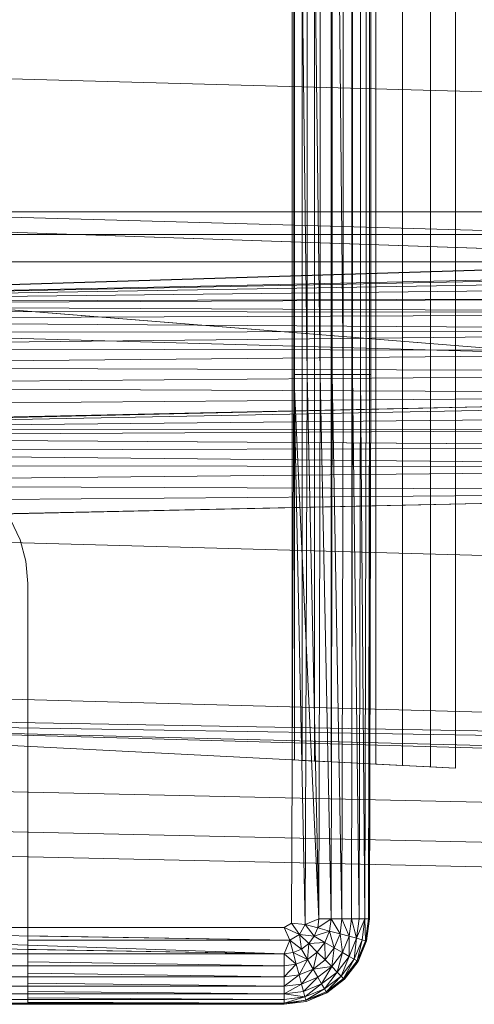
# Model space of a CAD drawing. Header units: metres. Extents: x 391.1 to 427.5, y 12.7 to 28.4.
# Tile 208 of 222: x 412.7519 to 412.8298, y 22.7928 to 22.9617. Entities that reach past the tile are written whole.
import ezdxf

# ---------------------------------------------------------------- set-up
doc = ezdxf.new("R2010")
doc.units = ezdxf.units.M
doc.layers.add('A-DETL-____-MBND', color=7, linetype='Continuous', lineweight=18)

# ---------------------------------------------------------------- blocks, each defined once
blk = doc.blocks.new('Family - Inodor PS-1-153609-01_ENLLUMENAT_PS1')
at = {"layer": 'A-DETL-____-MBND', "color": 253, "true_color": 0xaaaaaa}
for p, q in [((0.16489, 0.38826), (0.16489, 0.01465)), ((0.16489, 0.38826), (0.16489, 0.01465)), ((0.16598, 0.35993), (0.16598, 0.0412)), ((0.17052, 0.36017), (0.17052, 0.04097)), ((0.17536, 0.36041), (0.17536, 0.04072)), ((0.17966, 0.0405), (0.17966, 0.36063)), ((0.15161, 0.3592), (0.15161, 0.04193)), ((0.15205, 0.35923), (0.15205, 0.04191)), ((0.15334, 0.35929), (0.15334, 0.04184)), ((0.15546, 0.3594), (0.15546, 0.04173)), ((0.15833, 0.35955), (0.15833, 0.04159)), ((0.16187, 0.35973), (0.16188, 0.04141)), ((0.15191, 0.10805), (0.15191, 0.29485)), ((0.15191, 0.10805), (0.15191, 0.29485)), ((0.15191, 0.10805), (0.15191, 0.29485)), ((0.15191, 0.29485), (0.15419, 0.10805)), ((0.15419, 0.10805), (0.15191, 0.29485)), ((0.15419, 0.10805), (0.15419, 0.29485)), ((0.15419, 0.10805), (0.15419, 0.29485)), ((0.15419, 0.29485), (0.15641, 0.10805)), ((0.15419, 0.10805), (0.15419, 0.29485)), ((0.15641, 0.10805), (0.15419, 0.29485)), ((0.15641, 0.10805), (0.15641, 0.29485)), ((0.15641, 0.10805), (0.15641, 0.29485)), ((0.15641, 0.10805), (0.15641, 0.29485)), ((0.15849, 0.10805), (0.15849, 0.29485)), ((0.15849, 0.10805), (0.15849, 0.29485)), ((0.15849, 0.10805), (0.15849, 0.29485)), ((0.15849, 0.29485), (0.16037, 0.10805)), ((0.16037, 0.10805), (0.15849, 0.29485)), ((0.16037, 0.10805), (0.16037, 0.29485)), ((0.16037, 0.10805), (0.16037, 0.29485)), ((0.16037, 0.10805), (0.16037, 0.29485)), ((0.162, 0.10805), (0.162, 0.29485)), ((0.162, 0.10805), (0.162, 0.29485)), ((0.162, 0.10805), (0.162, 0.29485)), ((0.16332, 0.10805), (0.16332, 0.29485)), ((0.16332, 0.10805), (0.16332, 0.29485)), ((0.16332, 0.10805), (0.16332, 0.29485)), ((0.16429, 0.10805), (0.16429, 0.29485)), ((0.16429, 0.10805), (0.16429, 0.29485)), ((0.16429, 0.10805), (0.16429, 0.29485)), ((0.16489, 0.10805), (0.16489, 0.29485)), ((0.16489, 0.10805), (0.16489, 0.29485)), ((0.16489, 0.10805), (0.16489, 0.29485)), ((0.16509, 0.29485), (0.16509, 0.10805)), ((0.16509, 0.10805), (0.16509, 0.29485)), ((0.00127, 0.16159), (0.51095, 0.14752)), ((0.00127, 0.13782), (0.51095, 0.12375)), ((0.28176, 0.13594), (0.00186, 0.13594)), ((0.00186, 0.13594), (0.28176, 0.13594)), ((0.00186, 0.13594), (0.28176, 0.12632)), ((0.28176, 0.12632), (0.00186, 0.13594)), ((0.00186, 0.13594), (0.28176, 0.13594)), ((0.00186, 0.13594), (0.28176, 0.13594)), ((0.00187, 0.12032), (0.52327, 0.13646)), ((0.00187, 0.12032), (0.51154, 0.13594)), ((0.00187, 0.12032), (0.51154, 0.13594)), ((0.00186, 0.13205), (0.28176, 0.13205)), ((0.00186, 0.13205), (0.28176, 0.13205)), ((0.00186, 0.12737), (0.28175, 0.10471)), ((0.28175, 0.10471), (0.00186, 0.12737)), ((0.00186, 0.12737), (0.28176, 0.12737)), ((0.00186, 0.12737), (0.28176, 0.12737)), ((0.00187, 0.12032), (0.28176, 0.12632)), ((0.00187, 0.12032), (0.28176, 0.12632)), ((0.00187, 0.12032), (0.28176, 0.12632)), ((0.00187, 0.12032), (0.28176, 0.12632)), ((0.00187, 0.12032), (0.28176, 0.12601)), ((0.00187, 0.12032), (0.28176, 0.12601)), ((0.00187, 0.12032), (0.28176, 0.12503)), ((0.00187, 0.12032), (0.28176, 0.12503)), ((0.00187, 0.12032), (0.28176, 0.12343)), ((0.00187, 0.12032), (0.28176, 0.12343)), ((0.00187, 0.12), (0.28176, 0.12125)), ((0.00187, 0.12), (0.28176, 0.12125)), ((0.00187, 0.12032), (0.28176, 0.12125)), ((0.00187, 0.12032), (0.28176, 0.12125)), ((0.28176, 0.11858), (0.00187, 0.12)), ((0.28176, 0.11858), (0.00187, 0.12)), ((0.00187, 0.11902), (0.28176, 0.11858)), ((0.28176, 0.11858), (0.00187, 0.11902)), ((0.00187, 0.11742), (0.28176, 0.11858)), ((0.00187, 0.11742), (0.28176, 0.11858)), ((0.00127, 0.11707), (0.51095, 0.10299)), ((0.00187, 0.11742), (0.28176, 0.11547)), ((0.28176, 0.11547), (0.00187, 0.11742)), ((0.00187, 0.11257), (0.28176, 0.11547)), ((0.00187, 0.11257), (0.28176, 0.11547)), ((0.00187, 0.11525), (0.28176, 0.11547)), ((0.00187, 0.11525), (0.28176, 0.11547)), ((0.00187, 0.11257), (0.28176, 0.11204)), ((0.28176, 0.11204), (0.00187, 0.11257)), ((0.00187, 0.10947), (0.28176, 0.11204)), ((0.00187, 0.10947), (0.28176, 0.11204)), ((0.00187, 0.10947), (0.28176, 0.10839)), ((0.28176, 0.10839), (0.00187, 0.10947)), ((0.00187, 0.10604), (0.28176, 0.10839)), ((0.00187, 0.10604), (0.28176, 0.10839)), ((0.15151, 0.01391), (0.15191, 0.10805)), ((0.15151, 0.01391), (0.15191, 0.10805)), ((0.15151, 0.01391), (0.15191, 0.10805)), ((0.15191, 0.10805), (0.15621, 0.01465)), ((0.15191, 0.10805), (0.15386, 0.01368)), ((0.15386, 0.01368), (0.15191, 0.10805)), ((0.15191, 0.10805), (0.15419, 0.10805)), ((0.15191, 0.10805), (0.15419, 0.10805)), ((0.15386, 0.01368), (0.15419, 0.10805)), ((0.15386, 0.01368), (0.15419, 0.10805)), ((0.15419, 0.10805), (0.15621, 0.01465)), ((0.15419, 0.10805), (0.15621, 0.01465)), ((0.15621, 0.01465), (0.15419, 0.10805)), ((0.15419, 0.10805), (0.15641, 0.10805)), ((0.15419, 0.10805), (0.15641, 0.10805)), ((0.15621, 0.01465), (0.15641, 0.10805)), ((0.15621, 0.01465), (0.15641, 0.10805)), ((0.15621, 0.01465), (0.15641, 0.10805)), ((0.15641, 0.10805), (0.15829, 0.01465)), ((0.15829, 0.01465), (0.15641, 0.10805)), ((0.15641, 0.10805), (0.15849, 0.10805)), ((0.15641, 0.10805), (0.15849, 0.10805)), ((0.15829, 0.01465), (0.15849, 0.10805)), ((0.15829, 0.01465), (0.15849, 0.10805)), ((0.15829, 0.01465), (0.15849, 0.10805)), ((0.15849, 0.10805), (0.16017, 0.01465)), ((0.16017, 0.01465), (0.15849, 0.10805)), ((0.15849, 0.10805), (0.16037, 0.10805)), ((0.15849, 0.10805), (0.16037, 0.10805)), ((0.16017, 0.01465), (0.16037, 0.10805)), ((0.16017, 0.01465), (0.16037, 0.10805)), ((0.16017, 0.01465), (0.16037, 0.10805)), ((0.16037, 0.10805), (0.162, 0.10805)), ((0.16037, 0.10805), (0.162, 0.10805)), ((0.1618, 0.01465), (0.162, 0.10805)), ((0.1618, 0.01465), (0.162, 0.10805)), ((0.1618, 0.01465), (0.162, 0.10805)), ((0.162, 0.10805), (0.16332, 0.10805)), ((0.162, 0.10805), (0.16312, 0.01465)), ((0.16312, 0.01465), (0.162, 0.10805)), ((0.162, 0.10805), (0.16332, 0.10805)), ((0.162, 0.10805), (0.16332, 0.10805)), ((0.16312, 0.01465), (0.16332, 0.10805)), ((0.16312, 0.01465), (0.16332, 0.10805)), ((0.16312, 0.01465), (0.16332, 0.10805)), ((0.16332, 0.10805), (0.16429, 0.10805)), ((0.16332, 0.10805), (0.16409, 0.01465)), ((0.16409, 0.01465), (0.16332, 0.10805)), ((0.16332, 0.10805), (0.16429, 0.10805)), ((0.16332, 0.10805), (0.16429, 0.10805)), ((0.16409, 0.01465), (0.16429, 0.10805)), ((0.16409, 0.01465), (0.16429, 0.10805)), ((0.16409, 0.01465), (0.16429, 0.10805)), ((0.16429, 0.10805), (0.16489, 0.10805)), ((0.16429, 0.10805), (0.16489, 0.10805)), ((0.16429, 0.10805), (0.16489, 0.10805)), ((0.16469, 0.01465), (0.16489, 0.10805)), ((0.16469, 0.01465), (0.16489, 0.10805)), ((0.16469, 0.01465), (0.16489, 0.10805)), ((0.16509, 0.10805), (0.16489, 0.01465)), ((0.16489, 0.10805), (0.16509, 0.10805)), ((0.16489, 0.10805), (0.16509, 0.10805)), ((0.16489, 0.01465), (0.16509, 0.10805)), ((0.16489, 0.10805), (0.16509, 0.10805)), ((0.00187, 0.10604), (0.28176, 0.10461)), ((0.28176, 0.10461), (0.00187, 0.10604)), ((0.28176, 0.10461), (0.00127, 0.09848)), ((0.00187, 0.09861), (0.28176, 0.10461)), ((0.00187, 0.09861), (0.28176, 0.10461)), ((0.00187, 0.10238), (0.28176, 0.10461)), ((0.00187, 0.10238), (0.28176, 0.10461)), ((0.00192, 0.09837), (0.28175, 0.10471)), ((0.00192, 0.09837), (0.28175, 0.10471)), ((0.00192, 0.09837), (0.28181, 0.10371)), ((0.00192, 0.09837), (0.28181, 0.10371)), ((0.00192, 0.09837), (0.28181, 0.10126)), ((0.00192, 0.09837), (0.28181, 0.10126)), ((0.00192, 0.09737), (0.28181, 0.09882)), ((0.00192, 0.09737), (0.28181, 0.09882)), ((0.00192, 0.09837), (0.28181, 0.09882)), ((0.00192, 0.09837), (0.28181, 0.09882)), ((0.00192, 0.09737), (0.28181, 0.09554)), ((0.28181, 0.09554), (0.00192, 0.09737)), ((0.00192, 0.09491), (0.28181, 0.09554)), ((0.00192, 0.09491), (0.28181, 0.09554)), ((0.28181, 0.09212), (0.00192, 0.09491)), ((0.28181, 0.09212), (0.00192, 0.09491)), ((0.00192, 0.09248), (0.28181, 0.09212)), ((0.28181, 0.09212), (0.00192, 0.09248)), ((0.00192, 0.0892), (0.28181, 0.09212)), ((0.00192, 0.0892), (0.28181, 0.09212)), ((0.28182, 0.08802), (0.00127, 0.08189)), ((0.00192, 0.0892), (0.28182, 0.08802)), ((0.28182, 0.08802), (0.00192, 0.0892)), ((0.00192, 0.08202), (0.28182, 0.08802)), ((0.00192, 0.08202), (0.28182, 0.08802)), ((0.00192, 0.08578), (0.28182, 0.08802)), ((0.00192, 0.08578), (0.28182, 0.08802)), ((0.10496, 0.07969), (0.10334, 0.08316)), ((0.00127, 0.08204), (0.51095, 0.06796)), ((0.10496, 0.07969), (0.10595, 0.07599)), ((0.10628, 0.07217), (0.10595, 0.07599)), ((0.10628, 0.04477), (0.10628, 0.07217)), ((0.00127, 0.05515), (0.51095, 0.04107)), ((0.00127, 0.0502), (0.51095, 0.04107)), ((0.51095, 0.03494), (0.00127, 0.04902)), ((0.00127, 0.04902), (0.51095, 0.03612)), ((0.00127, 0.04902), (0.51095, 0.04107)), ((0.01521, 0.04887), (0.15161, 0.04193)), ((0.17966, 0.0405), (0.01521, 0.04887)), ((0.10628, 0.04368), (0.10628, 0.04477)), ((0.10628, 0.01342), (0.10628, 0.04368)), ((0.15161, 0.04193), (0.15205, 0.04191)), ((0.15205, 0.04191), (0.15334, 0.04184)), ((0.15334, 0.04184), (0.15546, 0.04173)), ((0.15546, 0.04173), (0.15833, 0.04159)), ((0.15833, 0.04159), (0.16188, 0.04141)), ((0.16188, 0.04141), (0.16598, 0.0412)), ((0.16598, 0.0412), (0.17052, 0.04097)), ((0.17052, 0.04097), (0.17536, 0.04072)), ((0.17536, 0.04072), (0.17966, 0.0405)), ((0.00056, 0.03874), (0.31998, 0.03162)), ((0.00056, 0.03874), (0.31998, 0.03162)), ((0.00022, 0.03191), (0.31971, 0.02479)), ((0.00022, 0.03191), (0.31971, 0.02479)), ((0, 0.02769), (0.31954, 0.02057)), ((0, 0.02769), (0.31954, 0.02057)), ((0.15024, 0.01318), (0.15151, 0.01391)), ((0.15024, 0.01318), (0.15151, 0.01391)), ((0.15024, 0.01318), (0.15151, 0.01391)), ((0.15151, 0.01391), (0.15289, 0.012)), ((0.15151, 0.01391), (0.15386, 0.01368)), ((0.15289, 0.012), (0.15151, 0.01391)), ((0.15289, 0.012), (0.15151, 0.01391)), ((0.15151, 0.01391), (0.15386, 0.01368)), ((0.15151, 0.01391), (0.15386, 0.01368)), ((0.15289, 0.012), (0.15386, 0.01368)), ((0.15289, 0.012), (0.15386, 0.01368)), ((0.15289, 0.012), (0.15386, 0.01368)), ((0.15386, 0.01368), (0.15621, 0.01465)), ((0.15386, 0.01368), (0.15621, 0.01465)), ((0.15386, 0.01368), (0.15621, 0.01465)), ((0.15386, 0.01368), (0.15541, 0.01167)), ((0.15386, 0.01368), (0.156, 0.01311)), ((0.15541, 0.01167), (0.15386, 0.01368)), ((0.15541, 0.01167), (0.15386, 0.01368)), ((0.15386, 0.01368), (0.156, 0.01311)), ((0.156, 0.01311), (0.15386, 0.01368)), ((0.15621, 0.01465), (0.156, 0.01311)), ((0.156, 0.01311), (0.15829, 0.01465)), ((0.156, 0.01311), (0.15621, 0.01465)), ((0.156, 0.01311), (0.15621, 0.01465)), ((0.156, 0.01311), (0.15829, 0.01465)), ((0.15621, 0.01465), (0.15829, 0.01465)), ((0.15621, 0.01465), (0.15829, 0.01465)), ((0.15621, 0.01465), (0.15829, 0.01465)), ((0.15801, 0.01257), (0.15829, 0.01465)), ((0.15801, 0.01257), (0.15829, 0.01465)), ((0.15801, 0.01257), (0.15829, 0.01465)), ((0.15829, 0.01465), (0.16017, 0.01465)), ((0.15983, 0.01208), (0.15829, 0.01465)), ((0.15983, 0.01208), (0.15829, 0.01465)), ((0.15829, 0.01465), (0.16017, 0.01465)), ((0.15829, 0.01465), (0.16017, 0.01465)), ((0.15983, 0.01208), (0.16017, 0.01465)), ((0.15983, 0.01208), (0.16017, 0.01465)), ((0.15983, 0.01208), (0.16017, 0.01465)), ((0.16017, 0.01465), (0.1618, 0.01465)), ((0.1614, 0.01166), (0.16017, 0.01465)), ((0.1614, 0.01166), (0.16017, 0.01465)), ((0.16017, 0.01465), (0.1618, 0.01465)), ((0.16017, 0.01465), (0.1618, 0.01465)), ((0.1614, 0.01166), (0.1618, 0.01465)), ((0.1614, 0.01166), (0.1618, 0.01465)), ((0.1614, 0.01166), (0.1618, 0.01465)), ((0.1618, 0.01465), (0.16312, 0.01465)), ((0.16268, 0.01132), (0.1618, 0.01465)), ((0.16268, 0.01132), (0.1618, 0.01465)), ((0.1618, 0.01465), (0.16312, 0.01465)), ((0.1618, 0.01465), (0.16312, 0.01465)), ((0.16312, 0.01465), (0.16268, 0.01132)), ((0.16268, 0.01132), (0.16409, 0.01465)), ((0.16268, 0.01132), (0.16312, 0.01465)), ((0.16268, 0.01132), (0.16312, 0.01465)), ((0.16268, 0.01132), (0.16409, 0.01465)), ((0.16312, 0.01465), (0.16409, 0.01465)), ((0.16312, 0.01465), (0.16409, 0.01465)), ((0.16312, 0.01465), (0.16409, 0.01465)), ((0.16362, 0.01106), (0.16409, 0.01465)), ((0.16362, 0.01106), (0.16409, 0.01465)), ((0.16362, 0.01106), (0.16409, 0.01465)), ((0.16409, 0.01465), (0.16469, 0.01465)), ((0.16419, 0.01091), (0.16409, 0.01465)), ((0.16419, 0.01091), (0.16409, 0.01465)), ((0.16409, 0.01465), (0.16469, 0.01465)), ((0.16409, 0.01465), (0.16469, 0.01465)), ((0.16419, 0.01091), (0.16469, 0.01465)), ((0.16419, 0.01091), (0.16469, 0.01465)), ((0.16419, 0.01091), (0.16469, 0.01465)), ((0.16489, 0.01465), (0.16439, 0.01086)), ((0.16489, 0.01465), (0.16439, 0.01086)), ((0.16489, 0.01465), (0.16439, 0.01086)), ((0.16439, 0.01086), (0.16469, 0.01465)), ((0.16439, 0.01086), (0.16469, 0.01465)), ((0.16439, 0.01086), (0.16489, 0.01465)), ((0.16469, 0.01465), (0.16489, 0.01465)), ((0.16469, 0.01465), (0.16489, 0.01465)), ((0.16469, 0.01465), (0.16489, 0.01465)), ((0.01521, 0.01318), (0.15024, 0.00868)), ((0.01521, 0.01318), (0.15121, 0.01102)), ((0.01521, 0.01318), (0.15024, 0.01318)), ((0.10628, 0.01342), (0.10628, 0.01318)), ((0.10628, 0.01318), (0.15024, 0.01318)), ((0.10628, 0.01318), (0.10628, 0.01174)), ((0.15024, 0.01318), (0.10628, 0.01318)), ((0.15121, 0.01102), (0.15024, 0.01318)), ((0.15024, 0.01318), (0.15121, 0.01102)), ((0.15121, 0.01102), (0.15024, 0.01318)), ((0.15024, 0.01318), (0.15289, 0.012)), ((0.15289, 0.012), (0.15024, 0.01318)), ((0.15121, 0.01102), (0.15289, 0.012)), ((0.15121, 0.01102), (0.15289, 0.012)), ((0.15322, 0.00948), (0.15289, 0.012)), ((0.15289, 0.012), (0.15446, 0.01043)), ((0.15289, 0.012), (0.15541, 0.01167)), ((0.15322, 0.00948), (0.15289, 0.012)), ((0.15289, 0.012), (0.15446, 0.01043)), ((0.15322, 0.00948), (0.15289, 0.012)), ((0.15446, 0.01043), (0.15289, 0.012)), ((0.15289, 0.012), (0.15541, 0.01167)), ((0.15541, 0.01167), (0.15289, 0.012)), ((0.15541, 0.01167), (0.156, 0.01311)), ((0.15541, 0.01167), (0.156, 0.01311)), ((0.15541, 0.01167), (0.156, 0.01311)), ((0.15541, 0.01167), (0.15801, 0.01257)), ((0.15541, 0.01167), (0.15801, 0.01257)), ((0.156, 0.01311), (0.15801, 0.01257)), ((0.156, 0.01311), (0.15801, 0.01257)), ((0.15801, 0.01257), (0.156, 0.01311)), ((0.15721, 0.01062), (0.15801, 0.01257)), ((0.15721, 0.01062), (0.15801, 0.01257)), ((0.15721, 0.01062), (0.15801, 0.01257)), ((0.15801, 0.01257), (0.15983, 0.01208)), ((0.15884, 0.00968), (0.15801, 0.01257)), ((0.15884, 0.00968), (0.15801, 0.01257)), ((0.15801, 0.01257), (0.15983, 0.01208)), ((0.15983, 0.01208), (0.15801, 0.01257)), ((0.15884, 0.00968), (0.15983, 0.01208)), ((0.15884, 0.00968), (0.15983, 0.01208)), ((0.15884, 0.00968), (0.15983, 0.01208)), ((0.15983, 0.01208), (0.1614, 0.01166)), ((0.16025, 0.00887), (0.15983, 0.01208)), ((0.16025, 0.00887), (0.15983, 0.01208)), ((0.15983, 0.01208), (0.1614, 0.01166)), ((0.1614, 0.01166), (0.15983, 0.01208)), ((0.01521, 0.0109), (0.15024, 0.00868)), ((0.10628, 0.01174), (0.15121, 0.01102)), ((0.10628, 0.01174), (0.10628, 0.01098)), ((0.10628, 0.01174), (0.15121, 0.01102)), ((0.10628, 0.01098), (0.15121, 0.01102)), ((0.15121, 0.01102), (0.10628, 0.01098)), ((0.10628, 0.01098), (0.10628, 0.0094)), ((0.15024, 0.00868), (0.15121, 0.01102)), ((0.15024, 0.00868), (0.15121, 0.01102)), ((0.15121, 0.01102), (0.15024, 0.00868)), ((0.15121, 0.01102), (0.15178, 0.00888)), ((0.15121, 0.01102), (0.15322, 0.00948)), ((0.15121, 0.01102), (0.15178, 0.00888)), ((0.15178, 0.00888), (0.15121, 0.01102)), ((0.15121, 0.01102), (0.15322, 0.00948)), ((0.15322, 0.00948), (0.15121, 0.01102)), ((0.15322, 0.00948), (0.15446, 0.01043)), ((0.15322, 0.00948), (0.15446, 0.01043)), ((0.15322, 0.00948), (0.15446, 0.01043)), ((0.15426, 0.00768), (0.15446, 0.01043)), ((0.15426, 0.00768), (0.15446, 0.01043)), ((0.15446, 0.01043), (0.15541, 0.01167)), ((0.15446, 0.01043), (0.15541, 0.01167)), ((0.15446, 0.01043), (0.15541, 0.01167)), ((0.15446, 0.01043), (0.15721, 0.01062)), ((0.15446, 0.01043), (0.15721, 0.01062)), ((0.15446, 0.01043), (0.15593, 0.00896)), ((0.15446, 0.01043), (0.15593, 0.00896)), ((0.15593, 0.00896), (0.15446, 0.01043)), ((0.15541, 0.01167), (0.15721, 0.01062)), ((0.15541, 0.01167), (0.15721, 0.01062)), ((0.15721, 0.01062), (0.15541, 0.01167)), ((0.15593, 0.00896), (0.15721, 0.01062)), ((0.15593, 0.00896), (0.15721, 0.01062)), ((0.15593, 0.00896), (0.15721, 0.01062)), ((0.15721, 0.01062), (0.15884, 0.00968)), ((0.15726, 0.00763), (0.15721, 0.01062)), ((0.15726, 0.00763), (0.15721, 0.01062)), ((0.15721, 0.01062), (0.15884, 0.00968)), ((0.15884, 0.00968), (0.15721, 0.01062)), ((0.16025, 0.00887), (0.1614, 0.01166)), ((0.16025, 0.00887), (0.1614, 0.01166)), ((0.16025, 0.00887), (0.1614, 0.01166)), ((0.16139, 0.00821), (0.1614, 0.01166)), ((0.16139, 0.00821), (0.1614, 0.01166)), ((0.16139, 0.00821), (0.16268, 0.01132)), ((0.16139, 0.00821), (0.16268, 0.01132)), ((0.16139, 0.00821), (0.16268, 0.01132)), ((0.1614, 0.01166), (0.16268, 0.01132)), ((0.1614, 0.01166), (0.16268, 0.01132)), ((0.16268, 0.01132), (0.1614, 0.01166)), ((0.16223, 0.00772), (0.16268, 0.01132)), ((0.16223, 0.00772), (0.16268, 0.01132)), ((0.16223, 0.00772), (0.16362, 0.01106)), ((0.16223, 0.00772), (0.16362, 0.01106)), ((0.16223, 0.00772), (0.16362, 0.01106)), ((0.16268, 0.01132), (0.16362, 0.01106)), ((0.16268, 0.01132), (0.16362, 0.01106)), ((0.16362, 0.01106), (0.16268, 0.01132)), ((0.16275, 0.00743), (0.16362, 0.01106)), ((0.16275, 0.00743), (0.16362, 0.01106)), ((0.16275, 0.00743), (0.16419, 0.01091)), ((0.16275, 0.00743), (0.16419, 0.01091)), ((0.16275, 0.00743), (0.16419, 0.01091)), ((0.16292, 0.00733), (0.16419, 0.01091)), ((0.16292, 0.00733), (0.16419, 0.01091)), ((0.16439, 0.01086), (0.16292, 0.00733)), ((0.16439, 0.01086), (0.16292, 0.00733)), ((0.16439, 0.01086), (0.16292, 0.00733)), ((0.16292, 0.00733), (0.16439, 0.01086)), ((0.16362, 0.01106), (0.16419, 0.01091)), ((0.16362, 0.01106), (0.16419, 0.01091)), ((0.16419, 0.01091), (0.16362, 0.01106)), ((0.16419, 0.01091), (0.16439, 0.01086)), ((0.16419, 0.01091), (0.16439, 0.01086)), ((0.16439, 0.01086), (0.16419, 0.01091)), ((0.01521, 0.00868), (0.15024, 0.00868)), ((0.10628, 0.0094), (0.15024, 0.00868)), ((0.10628, 0.0094), (0.10628, 0.00868)), ((0.10628, 0.0094), (0.15024, 0.00868)), ((0.10628, 0.00868), (0.15024, 0.00868)), ((0.10628, 0.00868), (0.10628, 0.00728)), ((0.15024, 0.00868), (0.10628, 0.00868)), ((0.15024, 0.00868), (0.15178, 0.00888)), ((0.15024, 0.00868), (0.15178, 0.00888)), ((0.15024, 0.00868), (0.15178, 0.00888)), ((0.15024, 0.0066), (0.15024, 0.00868)), ((0.15024, 0.0066), (0.15024, 0.00868)), ((0.15024, 0.00868), (0.15232, 0.00687)), ((0.15024, 0.00868), (0.15024, 0.0066)), ((0.15232, 0.00687), (0.15024, 0.00868)), ((0.15178, 0.00888), (0.15322, 0.00948)), ((0.15178, 0.00888), (0.15322, 0.00948)), ((0.15178, 0.00888), (0.15322, 0.00948)), ((0.15232, 0.00687), (0.15178, 0.00888)), ((0.15232, 0.00687), (0.15178, 0.00888)), ((0.15178, 0.00888), (0.15426, 0.00768)), ((0.15232, 0.00687), (0.15178, 0.00888)), ((0.15426, 0.00768), (0.15178, 0.00888)), ((0.15322, 0.00948), (0.15426, 0.00768)), ((0.15426, 0.00768), (0.15322, 0.00948)), ((0.15426, 0.00768), (0.15322, 0.00948)), ((0.15426, 0.00768), (0.15593, 0.00896)), ((0.15426, 0.00768), (0.15593, 0.00896)), ((0.15426, 0.00768), (0.15593, 0.00896)), ((0.1552, 0.00605), (0.15593, 0.00896)), ((0.1552, 0.00605), (0.15593, 0.00896)), ((0.15593, 0.00896), (0.15726, 0.00763)), ((0.15593, 0.00896), (0.15726, 0.00763)), ((0.15726, 0.00763), (0.15593, 0.00896)), ((0.15726, 0.00763), (0.15884, 0.00968)), ((0.15726, 0.00763), (0.15884, 0.00968)), ((0.15726, 0.00763), (0.15884, 0.00968)), ((0.15841, 0.00648), (0.15884, 0.00968)), ((0.15841, 0.00648), (0.15884, 0.00968)), ((0.15841, 0.00648), (0.16025, 0.00887)), ((0.15841, 0.00648), (0.16025, 0.00887)), ((0.15841, 0.00648), (0.16025, 0.00887)), ((0.15884, 0.00968), (0.16025, 0.00887)), ((0.15884, 0.00968), (0.16025, 0.00887)), ((0.16025, 0.00887), (0.15884, 0.00968)), ((0.15935, 0.00554), (0.16025, 0.00887)), ((0.15935, 0.00554), (0.16025, 0.00887)), ((0.16025, 0.00887), (0.16139, 0.00821)), ((0.16025, 0.00887), (0.16139, 0.00821)), ((0.16139, 0.00821), (0.16025, 0.00887)), ((0.10628, 0.00728), (0.15024, 0.0066)), ((0.10628, 0.00728), (0.10628, 0.0066)), ((0.10628, 0.00728), (0.15024, 0.0066)), ((0.15024, 0.0066), (0.15232, 0.00687)), ((0.15024, 0.00472), (0.15232, 0.00687)), ((0.15024, 0.00472), (0.15232, 0.00687)), ((0.15024, 0.0066), (0.15232, 0.00687)), ((0.15024, 0.0066), (0.15232, 0.00687)), ((0.15232, 0.00687), (0.15426, 0.00768)), ((0.15232, 0.00687), (0.15426, 0.00768)), ((0.15232, 0.00687), (0.15426, 0.00768)), ((0.15232, 0.00687), (0.15281, 0.00505)), ((0.15232, 0.00687), (0.15281, 0.00505)), ((0.15281, 0.00505), (0.15232, 0.00687)), ((0.15281, 0.00505), (0.15426, 0.00768)), ((0.15281, 0.00505), (0.15426, 0.00768)), ((0.15426, 0.00768), (0.1552, 0.00605)), ((0.15426, 0.00768), (0.1552, 0.00605)), ((0.1552, 0.00605), (0.15426, 0.00768)), ((0.1552, 0.00605), (0.15726, 0.00763)), ((0.1552, 0.00605), (0.15726, 0.00763)), ((0.1552, 0.00605), (0.15726, 0.00763)), ((0.15726, 0.00763), (0.15841, 0.00648)), ((0.15726, 0.00763), (0.15841, 0.00648)), ((0.15841, 0.00648), (0.15726, 0.00763)), ((0.15935, 0.00554), (0.16139, 0.00821)), ((0.15935, 0.00554), (0.16139, 0.00821)), ((0.15935, 0.00554), (0.16139, 0.00821)), ((0.16003, 0.00485), (0.16139, 0.00821)), ((0.16003, 0.00485), (0.16139, 0.00821)), ((0.16003, 0.00485), (0.16223, 0.00772)), ((0.16003, 0.00485), (0.16223, 0.00772)), ((0.16003, 0.00485), (0.16223, 0.00772)), ((0.16045, 0.00443), (0.16223, 0.00772)), ((0.16045, 0.00443), (0.16223, 0.00772)), ((0.16045, 0.00443), (0.16275, 0.00743)), ((0.16045, 0.00443), (0.16275, 0.00743)), ((0.16045, 0.00443), (0.16275, 0.00743)), ((0.1606, 0.00429), (0.16275, 0.00743)), ((0.1606, 0.00429), (0.16275, 0.00743)), ((0.16292, 0.00733), (0.1606, 0.00429)), ((0.16292, 0.00733), (0.1606, 0.00429)), ((0.16292, 0.00733), (0.1606, 0.00429)), ((0.1606, 0.00429), (0.16292, 0.00733)), ((0.16139, 0.00821), (0.16223, 0.00772)), ((0.16139, 0.00821), (0.16223, 0.00772)), ((0.16223, 0.00772), (0.16139, 0.00821)), ((0.16223, 0.00772), (0.16275, 0.00743)), ((0.16223, 0.00772), (0.16275, 0.00743)), ((0.16275, 0.00743), (0.16223, 0.00772)), ((0.16275, 0.00743), (0.16292, 0.00733)), ((0.16275, 0.00743), (0.16292, 0.00733)), ((0.16292, 0.00733), (0.16275, 0.00743)), ((0.01521, 0.0066), (0.15024, 0.0066)), ((0.10628, 0.0066), (0.15024, 0.0066)), ((0.10628, 0.0066), (0.10628, 0.00533)), ((0.15024, 0.0066), (0.10628, 0.0066)), ((0.10628, 0.00533), (0.15024, 0.00472)), ((0.10628, 0.00533), (0.10628, 0.00472)), ((0.10628, 0.00533), (0.15024, 0.00472)), ((0.15024, 0.0066), (0.15024, 0.00472)), ((0.15024, 0.0066), (0.15024, 0.00472)), ((0.15024, 0.00472), (0.15024, 0.0066)), ((0.15281, 0.00505), (0.1552, 0.00605)), ((0.15281, 0.00505), (0.1552, 0.00605)), ((0.15281, 0.00505), (0.1552, 0.00605)), ((0.15323, 0.00348), (0.1552, 0.00605)), ((0.15323, 0.00348), (0.1552, 0.00605)), ((0.1552, 0.00605), (0.15841, 0.00648)), ((0.1552, 0.00605), (0.15841, 0.00648)), ((0.1552, 0.00605), (0.15602, 0.00464)), ((0.1552, 0.00605), (0.15602, 0.00464)), ((0.15602, 0.00464), (0.1552, 0.00605)), ((0.15602, 0.00464), (0.15841, 0.00648)), ((0.15602, 0.00464), (0.15841, 0.00648)), ((0.15602, 0.00464), (0.15841, 0.00648)), ((0.15668, 0.0035), (0.15841, 0.00648)), ((0.15668, 0.0035), (0.15841, 0.00648)), ((0.15668, 0.0035), (0.15935, 0.00554)), ((0.15668, 0.0035), (0.15935, 0.00554)), ((0.15668, 0.0035), (0.15935, 0.00554)), ((0.15716, 0.00265), (0.15935, 0.00554)), ((0.15716, 0.00265), (0.15935, 0.00554)), ((0.15841, 0.00648), (0.15935, 0.00554)), ((0.15841, 0.00648), (0.15935, 0.00554)), ((0.15935, 0.00554), (0.15841, 0.00648)), ((0.15935, 0.00554), (0.16003, 0.00485)), ((0.15935, 0.00554), (0.16003, 0.00485)), ((0.16003, 0.00485), (0.15935, 0.00554)), ((0.01521, 0.00472), (0.15024, 0.00472)), ((0.10628, 0.00472), (0.15024, 0.00472)), ((0.10628, 0.00472), (0.10628, 0.00362)), ((0.15024, 0.00472), (0.10628, 0.00472)), ((0.10628, 0.00362), (0.15024, 0.00309)), ((0.10628, 0.00362), (0.10628, 0.00309)), ((0.10628, 0.00362), (0.15024, 0.00309)), ((0.15024, 0.00472), (0.15281, 0.00505)), ((0.15024, 0.00309), (0.15281, 0.00505)), ((0.15024, 0.00309), (0.15281, 0.00505)), ((0.15024, 0.00472), (0.15281, 0.00505)), ((0.15024, 0.00472), (0.15281, 0.00505)), ((0.15024, 0.00472), (0.15024, 0.00309)), ((0.15024, 0.00472), (0.15024, 0.00309)), ((0.15024, 0.00309), (0.15024, 0.00472)), ((0.15024, 0.00309), (0.15323, 0.00348)), ((0.15024, 0.00177), (0.15323, 0.00348)), ((0.15024, 0.00177), (0.15323, 0.00348)), ((0.15024, 0.00309), (0.15323, 0.00348)), ((0.15024, 0.00309), (0.15323, 0.00348)), ((0.15281, 0.00505), (0.15323, 0.00348)), ((0.15281, 0.00505), (0.15323, 0.00348)), ((0.15323, 0.00348), (0.15281, 0.00505)), ((0.15323, 0.00348), (0.15602, 0.00464)), ((0.15323, 0.00348), (0.15602, 0.00464)), ((0.15323, 0.00348), (0.15602, 0.00464)), ((0.15323, 0.00348), (0.15357, 0.00221)), ((0.15323, 0.00348), (0.15357, 0.00221)), ((0.15357, 0.00221), (0.15323, 0.00348)), ((0.15357, 0.00221), (0.15602, 0.00464)), ((0.15357, 0.00221), (0.15602, 0.00464)), ((0.15357, 0.00221), (0.15668, 0.0035)), ((0.15357, 0.00221), (0.15668, 0.0035)), ((0.15357, 0.00221), (0.15668, 0.0035)), ((0.15382, 0.00127), (0.15668, 0.0035)), ((0.15382, 0.00127), (0.15668, 0.0035)), ((0.15602, 0.00464), (0.15668, 0.0035)), ((0.15602, 0.00464), (0.15668, 0.0035)), ((0.15668, 0.0035), (0.15602, 0.00464)), ((0.15668, 0.0035), (0.15716, 0.00265)), ((0.15668, 0.0035), (0.15716, 0.00265)), ((0.15716, 0.00265), (0.15668, 0.0035)), ((0.15716, 0.00265), (0.16003, 0.00485)), ((0.15716, 0.00265), (0.16003, 0.00485)), ((0.15716, 0.00265), (0.16003, 0.00485)), ((0.15746, 0.00214), (0.16003, 0.00485)), ((0.15746, 0.00214), (0.16003, 0.00485)), ((0.15746, 0.00214), (0.16045, 0.00443)), ((0.15746, 0.00214), (0.16045, 0.00443)), ((0.15746, 0.00214), (0.16045, 0.00443)), ((0.15746, 0.00214), (0.1606, 0.00429)), ((0.15746, 0.00214), (0.1606, 0.00429)), ((0.1606, 0.00429), (0.15756, 0.00196)), ((0.1606, 0.00429), (0.15756, 0.00196)), ((0.1606, 0.00429), (0.15756, 0.00196)), ((0.15756, 0.00196), (0.1606, 0.00429)), ((0.16003, 0.00485), (0.16045, 0.00443)), ((0.16003, 0.00485), (0.16045, 0.00443)), ((0.16045, 0.00443), (0.16003, 0.00485)), ((0.16045, 0.00443), (0.1606, 0.00429)), ((0.16045, 0.00443), (0.1606, 0.00429)), ((0.1606, 0.00429), (0.16045, 0.00443)), ((0.01521, 0.00309), (0.15024, 0.00309)), ((0.01521, 0.00177), (0.15024, 0.00177)), ((0.10628, 0.00309), (0.15024, 0.00309)), ((0.10628, 0.00309), (0.10628, 0.0022)), ((0.15024, 0.00309), (0.10628, 0.00309)), ((0.10628, 0.0022), (0.15024, 0.00177)), ((0.10628, 0.0022), (0.10628, 0.00177)), ((0.10628, 0.0022), (0.15024, 0.00177)), ((0.10628, 0.00177), (0.15024, 0.00177)), ((0.10628, 0.00177), (0.10628, 0.00111)), ((0.15024, 0.00177), (0.10628, 0.00177)), ((0.15024, 0.00309), (0.15024, 0.00177)), ((0.15024, 0.00309), (0.15024, 0.00177)), ((0.15024, 0.00177), (0.15024, 0.00309)), ((0.15024, 0.00177), (0.15357, 0.00221)), ((0.15024, 0.00177), (0.15357, 0.00221)), ((0.15024, 0.00177), (0.15357, 0.00221)), ((0.15024, 0.0008), (0.15024, 0.00177)), ((0.15024, 0.0008), (0.15024, 0.00177)), ((0.15024, 0.00177), (0.15382, 0.00127)), ((0.15024, 0.00177), (0.15024, 0.0008)), ((0.15382, 0.00127), (0.15024, 0.00177)), ((0.15357, 0.00221), (0.15382, 0.00127)), ((0.15382, 0.00127), (0.15357, 0.00221)), ((0.15382, 0.00127), (0.15357, 0.00221)), ((0.15382, 0.00127), (0.15716, 0.00265)), ((0.15382, 0.00127), (0.15716, 0.00265)), ((0.15382, 0.00127), (0.15716, 0.00265)), ((0.15398, 0.00069), (0.15716, 0.00265)), ((0.15398, 0.00069), (0.15716, 0.00265)), ((0.15398, 0.00069), (0.15746, 0.00214)), ((0.15398, 0.00069), (0.15746, 0.00214)), ((0.15398, 0.00069), (0.15746, 0.00214)), ((0.15398, 0.00069), (0.15756, 0.00196)), ((0.15398, 0.00069), (0.15756, 0.00196)), ((0.15756, 0.00196), (0.15403, 0.0005)), ((0.15756, 0.00196), (0.15403, 0.0005)), ((0.15756, 0.00196), (0.15403, 0.0005)), ((0.15403, 0.0005), (0.15756, 0.00196)), ((0.15716, 0.00265), (0.15746, 0.00214)), ((0.15716, 0.00265), (0.15746, 0.00214)), ((0.15746, 0.00214), (0.15716, 0.00265)), ((0.15746, 0.00214), (0.15756, 0.00196)), ((0.15746, 0.00214), (0.15756, 0.00196)), ((0.15756, 0.00196), (0.15746, 0.00214)), ((0.01521, 0.0008), (0.15024, 0.0008)), ((0.01521, 0.0002), (0.15024, 0.0002)), ((0.15024, 0), (0.01521, 0)), ((0.15024, 0), (0.01521, 0)), ((0.15024, 0), (0.01521, 0)), ((0.01521, 0), (0.15024, 0)), ((0.10628, 0), (0.04768, 0)), ((0.10628, 0.00111), (0.15024, 0.0008)), ((0.10628, 0.00111), (0.10628, 0.0008)), ((0.10628, 0.00111), (0.15024, 0.0008)), ((0.10628, 0.0008), (0.15024, 0.0008)), ((0.10628, 0.0008), (0.10628, 0.00039)), ((0.15024, 0.0008), (0.10628, 0.0008)), ((0.10628, 0.00039), (0.15024, 0.0002)), ((0.10628, 0.00039), (0.10628, 0.0002)), ((0.10628, 0.00039), (0.15024, 0.0002)), ((0.10628, 0.0002), (0.15024, 0.0002)), ((0.10628, 0.0002), (0.10628, 0.00007)), ((0.15024, 0.0002), (0.10628, 0.0002)), ((0.10628, 0), (0.10628, 0.00007)), ((0.10628, 0.00007), (0.15024, 0)), ((0.10628, 0.00007), (0.15024, 0)), ((0.15024, 0.0008), (0.15382, 0.00127)), ((0.15024, 0.0002), (0.15382, 0.00127)), ((0.15024, 0.0002), (0.15382, 0.00127)), ((0.15024, 0.0008), (0.15382, 0.00127)), ((0.15024, 0.0008), (0.15382, 0.00127)), ((0.15024, 0.0008), (0.15024, 0.0002)), ((0.15024, 0.0008), (0.15024, 0.0002)), ((0.15024, 0.0002), (0.15024, 0.0008)), ((0.15024, 0.0002), (0.15398, 0.00069)), ((0.15024, 0), (0.15398, 0.00069)), ((0.15024, 0.0002), (0.15398, 0.00069)), ((0.15024, 0), (0.15398, 0.00069)), ((0.15024, 0.0002), (0.15398, 0.00069)), ((0.15403, 0.0005), (0.15024, 0)), ((0.15403, 0.0005), (0.15024, 0)), ((0.15403, 0.0005), (0.15024, 0)), ((0.15024, 0), (0.15403, 0.0005)), ((0.15024, 0.0002), (0.15024, 0)), ((0.15024, 0.0002), (0.15024, 0)), ((0.15024, 0), (0.15024, 0.0002)), ((0.15382, 0.00127), (0.15398, 0.00069)), ((0.15382, 0.00127), (0.15398, 0.00069)), ((0.15398, 0.00069), (0.15382, 0.00127)), ((0.15398, 0.00069), (0.15403, 0.0005)), ((0.15398, 0.00069), (0.15403, 0.0005)), ((0.15403, 0.0005), (0.15398, 0.00069))]:
    blk.add_line(p, q, dxfattribs=at)
blk = doc.blocks.new('LONDR55-XX_ZZ-ARQ-CAA-M3D-Londres55_ifc-1-01_ENLLUMENAT_PS1')
at = {"layer": 'A-DETL-____-MBND', "color": 253, "lineweight": 18, "true_color": 0xaaaaaa}
blk.add_blockref('Family - Inodor PS-1-153609-01_ENLLUMENAT_PS1', (412.64697, 22.7928), dxfattribs=at)

msp = doc.modelspace()

# ---------------------------------------------------------------- block references
at = {"lineweight": 5}
msp.add_blockref('LONDR55-XX_ZZ-ARQ-CAA-M3D-Londres55_ifc-1-01_ENLLUMENAT_PS1', (0, 0), dxfattribs=at)

doc.saveas('drawing.dxf')
